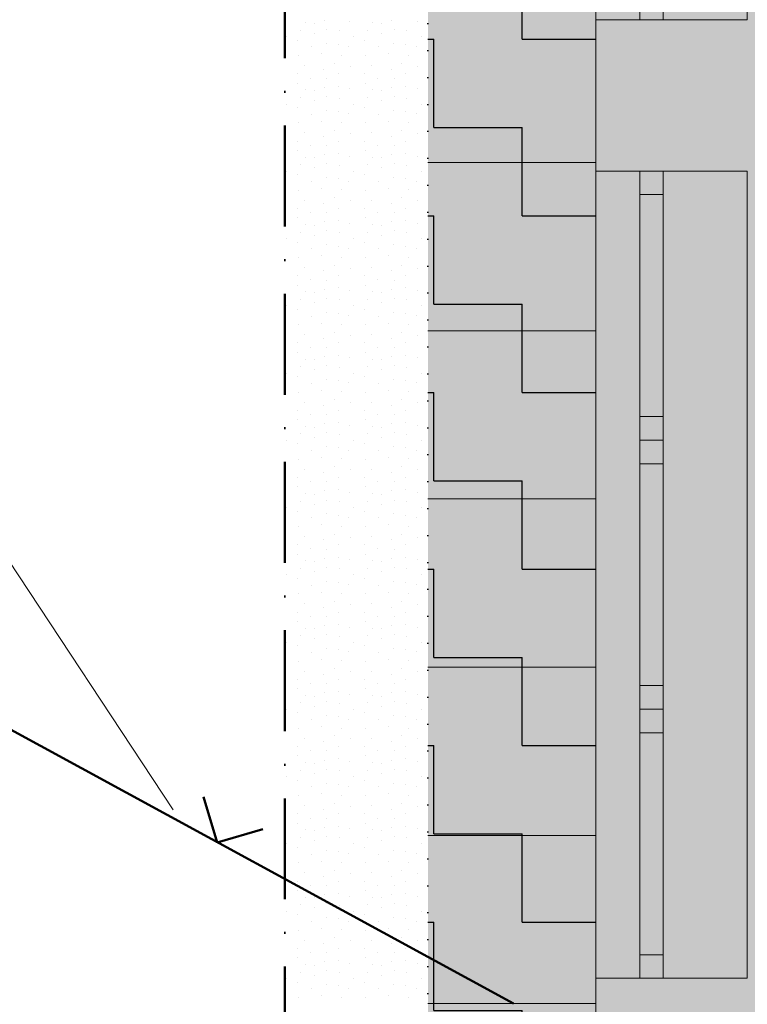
# Model space of a CAD drawing. Header units: millimetres. Extents: x -211955 to 157391, y -241491 to 94238.
# Tile 28 of 138: x -19607 to -17443, y -57206 to -54279. Entities that reach past the tile are written whole.
import ezdxf

# ---------------------------------------------------------------- set-up
doc = ezdxf.new("R2010")
doc.units = ezdxf.units.MM
doc.header["$PDMODE"] = 65
doc.linetypes.add('Cerchovana_1', pattern=[500, 300, -100, 0, -100])
doc.linetypes.add('Teckovana 0.5x_2', pattern=[80, 0, -80])
for name, color, linetype, lineweight in [('XR$1$PODKLAD_1', 7, 'Continuous', 25), ('XR$2$PŮDORYS 1.NP - STÁVAJÍCÍ_1', 7, 'Continuous', 25), ('XR$3$SITUACE - BOURÁNÍ_1', 7, 'Continuous', 25), ('XR$4$SITUACE - BOURÁNÍ - KOTY_1', 7, 'Continuous', 25)]:
    doc.layers.add(name, color=color, linetype=linetype, lineweight=lineweight)
doc.styles.add('ARIALNARROW', font='ARIALN.TTF')
doc.dimstyles.new('DIMSTYLE_4', dxfattribs={"dimtxt": 250, "dimasz": 300, "dimexe": 0, "dimexo": 0, "dimgap": 125, "dimtad": 2, "dimlfac": 0.001, "dimrnd": 0.05, "dimzin": 4, "dimdsep": 46, "dimtxsty": 'ARIALNARROW', "dimblk1": 'ALL_ML_STRICH', "dimblk2": 'ALL_ML_STRICH', "dimsah": 1, "dimcen": 0, "dimclrd": 6, "dimclre": 6, "dimclrt": 6, "dimadec": 0, "dimazin": 0, "dimtfac": 1, "dimtdec": 0, "dimtix": 1, "dimtmove": 2, "dimatfit": 3, "dimfxl": 0, "dimtzin": 0, "dimlwd": 0, "dimlwe": 18, "dimarcsym": 0})

# ---------------------------------------------------------------- blocks, each defined once
blk = doc.blocks.new('VZOR_0')
at = {"layer": 'XR$3$SITUACE - BOURÁNÍ_1', "color": 204, "linetype": 'Continuous', "lineweight": 13}
for p, q in [((-18756.6, -54287.8), (-18756.6, -54287.8)), ((-18730.2, -54290), (-18730.2, -54290)), ((-18700, -54280), (-18700, -54280)), ((-18624.6, -54284.6), (-18624.6, -54284.6)), ((-18556.6, -54287.8), (-18556.6, -54287.8)), ((-18530.2, -54290), (-18530.2, -54290)), ((-18500, -54280), (-18500, -54280)), ((-18424.6, -54284.6), (-18424.6, -54284.6)), ((-18813, -54329.6), (-18813, -54329.6)), ((-18771.2, -54310.4), (-18771.2, -54310.4)), ((-18731.2, -54319.8), (-18731.2, -54319.8)), ((-18693, -54307), (-18693, -54307)), ((-18657.2, -54311.8), (-18657.2, -54311.8)), ((-18613, -54329.6), (-18613, -54329.6)), ((-18571.2, -54310.4), (-18571.2, -54310.4)), ((-18531.2, -54319.8), (-18531.2, -54319.8)), ((-18493, -54307), (-18493, -54307)), ((-18457.2, -54311.8), (-18457.2, -54311.8)), ((-18413, -54329.6), (-18413, -54329.6)), ((-18780, -54340), (-18780, -54340)), ((-18740, -54360), (-18740, -54360)), ((-18694.6, -54348.4), (-18694.6, -54348.4)), ((-18660.2, -54351.8), (-18660.2, -54351.8)), ((-18628, -54358.6), (-18628, -54358.6)), ((-18580, -54340), (-18580, -54340)), ((-18540, -54360), (-18540, -54360)), ((-18494.6, -54348.4), (-18494.6, -54348.4)), ((-18460.2, -54351.8), (-18460.2, -54351.8)), ((-18428, -54358.6), (-18428, -54358.6)), ((-18778.2, -54386), (-18778.2, -54386)), ((-18709.8, -54380.8), (-18709.8, -54380.8)), ((-18651.2, -54384.8), (-18651.2, -54384.8)), ((-18578.2, -54386), (-18578.2, -54386)), ((-18509.8, -54380.8), (-18509.8, -54380.8)), ((-18451.2, -54384.8), (-18451.2, -54384.8)), ((-18760.4, -54415.6), (-18760.4, -54415.6)), ((-18672, -54408.4), (-18672, -54408.4)), ((-18623.8, -54417.2), (-18623.8, -54417.2)), ((-18560.4, -54415.6), (-18560.4, -54415.6)), ((-18472, -54408.4), (-18472, -54408.4)), ((-18423.8, -54417.2), (-18423.8, -54417.2)), ((-18780, -54440), (-18780, -54440)), ((-18702.6, -54425.8), (-18702.6, -54425.8)), ((-18660, -54440), (-18660, -54440)), ((-18580, -54440), (-18580, -54440)), ((-18502.6, -54425.8), (-18502.6, -54425.8)), ((-18460, -54440), (-18460, -54440)), ((-18779.4, -54468), (-18779.4, -54468)), ((-18743.2, -54452.4), (-18743.2, -54452.4)), ((-18693.2, -54453), (-18693.2, -54453)), ((-18658.2, -54476.4), (-18658.2, -54476.4)), ((-18579.4, -54468), (-18579.4, -54468)), ((-18543.2, -54452.4), (-18543.2, -54452.4)), ((-18493.2, -54453), (-18493.2, -54453)), ((-18458.2, -54476.4), (-18458.2, -54476.4)), ((-18756.6, -54487.8), (-18756.6, -54487.8)), ((-18730.2, -54490), (-18730.2, -54490)), ((-18700, -54480), (-18700, -54480)), ((-18693, -54507), (-18693, -54507)), ((-18624.6, -54484.6), (-18624.6, -54484.6)), ((-18556.6, -54487.8), (-18556.6, -54487.8)), ((-18530.2, -54490), (-18530.2, -54490)), ((-18500, -54480), (-18500, -54480)), ((-18493, -54507), (-18493, -54507)), ((-18424.6, -54484.6), (-18424.6, -54484.6)), ((-18813, -54529.6), (-18813, -54529.6)), ((-18771.2, -54510.4), (-18771.2, -54510.4)), ((-18731.2, -54519.8), (-18731.2, -54519.8)), ((-18657.2, -54511.8), (-18657.2, -54511.8)), ((-18613, -54529.6), (-18613, -54529.6)), ((-18571.2, -54510.4), (-18571.2, -54510.4)), ((-18531.2, -54519.8), (-18531.2, -54519.8)), ((-18457.2, -54511.8), (-18457.2, -54511.8)), ((-18413, -54529.6), (-18413, -54529.6)), ((-18780, -54540), (-18780, -54540)), ((-18740, -54560), (-18740, -54560)), ((-18694.6, -54548.4), (-18694.6, -54548.4)), ((-18660.2, -54551.8), (-18660.2, -54551.8)), ((-18628, -54558.6), (-18628, -54558.6)), ((-18580, -54540), (-18580, -54540)), ((-18540, -54560), (-18540, -54560)), ((-18494.6, -54548.4), (-18494.6, -54548.4)), ((-18460.2, -54551.8), (-18460.2, -54551.8)), ((-18428, -54558.6), (-18428, -54558.6)), ((-18778.2, -54586), (-18778.2, -54586)), ((-18709.8, -54580.8), (-18709.8, -54580.8)), ((-18651.2, -54584.8), (-18651.2, -54584.8)), ((-18578.2, -54586), (-18578.2, -54586)), ((-18509.8, -54580.8), (-18509.8, -54580.8)), ((-18451.2, -54584.8), (-18451.2, -54584.8)), ((-18760.4, -54615.6), (-18760.4, -54615.6)), ((-18672, -54608.4), (-18672, -54608.4)), ((-18623.8, -54617.2), (-18623.8, -54617.2)), ((-18560.4, -54615.6), (-18560.4, -54615.6)), ((-18472, -54608.4), (-18472, -54608.4)), ((-18423.8, -54617.2), (-18423.8, -54617.2)), ((-18780, -54640), (-18780, -54640)), ((-18743.2, -54652.4), (-18743.2, -54652.4)), ((-18702.6, -54625.8), (-18702.6, -54625.8)), ((-18693.2, -54653), (-18693.2, -54653)), ((-18660, -54640), (-18660, -54640)), ((-18580, -54640), (-18580, -54640)), ((-18543.2, -54652.4), (-18543.2, -54652.4)), ((-18502.6, -54625.8), (-18502.6, -54625.8)), ((-18493.2, -54653), (-18493.2, -54653)), ((-18460, -54640), (-18460, -54640)), ((-18779.4, -54668), (-18779.4, -54668)), ((-18700, -54680), (-18700, -54680)), ((-18658.2, -54676.4), (-18658.2, -54676.4)), ((-18579.4, -54668), (-18579.4, -54668)), ((-18500, -54680), (-18500, -54680)), ((-18458.2, -54676.4), (-18458.2, -54676.4)), ((-18771.2, -54710.4), (-18771.2, -54710.4)), ((-18756.6, -54687.8), (-18756.6, -54687.8)), ((-18730.2, -54690), (-18730.2, -54690)), ((-18693, -54707), (-18693, -54707)), ((-18657.2, -54711.8), (-18657.2, -54711.8)), ((-18624.6, -54684.6), (-18624.6, -54684.6)), ((-18571.2, -54710.4), (-18571.2, -54710.4)), ((-18556.6, -54687.8), (-18556.6, -54687.8)), ((-18530.2, -54690), (-18530.2, -54690)), ((-18493, -54707), (-18493, -54707)), ((-18457.2, -54711.8), (-18457.2, -54711.8)), ((-18424.6, -54684.6), (-18424.6, -54684.6)), ((-18813, -54729.6), (-18813, -54729.6)), ((-18780, -54740), (-18780, -54740)), ((-18731.2, -54719.8), (-18731.2, -54719.8)), ((-18613, -54729.6), (-18613, -54729.6)), ((-18580, -54740), (-18580, -54740)), ((-18531.2, -54719.8), (-18531.2, -54719.8)), ((-18413, -54729.6), (-18413, -54729.6)), ((-18740, -54760), (-18740, -54760)), ((-18694.6, -54748.4), (-18694.6, -54748.4)), ((-18660.2, -54751.8), (-18660.2, -54751.8)), ((-18628, -54758.6), (-18628, -54758.6)), ((-18540, -54760), (-18540, -54760)), ((-18494.6, -54748.4), (-18494.6, -54748.4)), ((-18460.2, -54751.8), (-18460.2, -54751.8)), ((-18428, -54758.6), (-18428, -54758.6)), ((-18778.2, -54786), (-18778.2, -54786)), ((-18709.8, -54780.8), (-18709.8, -54780.8)), ((-18651.2, -54784.8), (-18651.2, -54784.8)), ((-18578.2, -54786), (-18578.2, -54786)), ((-18509.8, -54780.8), (-18509.8, -54780.8)), ((-18451.2, -54784.8), (-18451.2, -54784.8)), ((-18760.4, -54815.6), (-18760.4, -54815.6)), ((-18702.6, -54825.8), (-18702.6, -54825.8)), ((-18672, -54808.4), (-18672, -54808.4)), ((-18623.8, -54817.2), (-18623.8, -54817.2)), ((-18560.4, -54815.6), (-18560.4, -54815.6)), ((-18502.6, -54825.8), (-18502.6, -54825.8)), ((-18472, -54808.4), (-18472, -54808.4)), ((-18423.8, -54817.2), (-18423.8, -54817.2)), ((-18780, -54840), (-18780, -54840)), ((-18743.2, -54852.4), (-18743.2, -54852.4)), ((-18693.2, -54853), (-18693.2, -54853)), ((-18660, -54840), (-18660, -54840)), ((-18580, -54840), (-18580, -54840)), ((-18543.2, -54852.4), (-18543.2, -54852.4)), ((-18493.2, -54853), (-18493.2, -54853)), ((-18460, -54840), (-18460, -54840)), ((-18779.4, -54868), (-18779.4, -54868)), ((-18756.6, -54887.8), (-18756.6, -54887.8)), ((-18700, -54880), (-18700, -54880)), ((-18658.2, -54876.4), (-18658.2, -54876.4)), ((-18624.6, -54884.6), (-18624.6, -54884.6)), ((-18579.4, -54868), (-18579.4, -54868)), ((-18556.6, -54887.8), (-18556.6, -54887.8)), ((-18500, -54880), (-18500, -54880)), ((-18458.2, -54876.4), (-18458.2, -54876.4)), ((-18424.6, -54884.6), (-18424.6, -54884.6)), ((-18771.2, -54910.4), (-18771.2, -54910.4)), ((-18730.2, -54890), (-18730.2, -54890)), ((-18693, -54907), (-18693, -54907)), ((-18657.2, -54911.8), (-18657.2, -54911.8)), ((-18571.2, -54910.4), (-18571.2, -54910.4)), ((-18530.2, -54890), (-18530.2, -54890)), ((-18493, -54907), (-18493, -54907)), ((-18457.2, -54911.8), (-18457.2, -54911.8)), ((-18813, -54929.6), (-18813, -54929.6)), ((-18780, -54940), (-18780, -54940)), ((-18731.2, -54919.8), (-18731.2, -54919.8)), ((-18613, -54929.6), (-18613, -54929.6)), ((-18580, -54940), (-18580, -54940)), ((-18531.2, -54919.8), (-18531.2, -54919.8)), ((-18413, -54929.6), (-18413, -54929.6)), ((-18740, -54960), (-18740, -54960)), ((-18694.6, -54948.4), (-18694.6, -54948.4)), ((-18660.2, -54951.8), (-18660.2, -54951.8)), ((-18628, -54958.6), (-18628, -54958.6)), ((-18540, -54960), (-18540, -54960)), ((-18494.6, -54948.4), (-18494.6, -54948.4)), ((-18460.2, -54951.8), (-18460.2, -54951.8)), ((-18428, -54958.6), (-18428, -54958.6)), ((-18778.2, -54986), (-18778.2, -54986)), ((-18709.8, -54980.8), (-18709.8, -54980.8)), ((-18651.2, -54984.8), (-18651.2, -54984.8)), ((-18578.2, -54986), (-18578.2, -54986)), ((-18509.8, -54980.8), (-18509.8, -54980.8)), ((-18451.2, -54984.8), (-18451.2, -54984.8)), ((-18760.4, -55015.6), (-18760.4, -55015.6)), ((-18702.6, -55025.8), (-18702.6, -55025.8)), ((-18672, -55008.4), (-18672, -55008.4)), ((-18623.8, -55017.2), (-18623.8, -55017.2)), ((-18560.4, -55015.6), (-18560.4, -55015.6)), ((-18502.6, -55025.8), (-18502.6, -55025.8)), ((-18472, -55008.4), (-18472, -55008.4)), ((-18423.8, -55017.2), (-18423.8, -55017.2)), ((-18780, -55040), (-18780, -55040)), ((-18743.2, -55052.4), (-18743.2, -55052.4)), ((-18693.2, -55053), (-18693.2, -55053)), ((-18660, -55040), (-18660, -55040)), ((-18580, -55040), (-18580, -55040)), ((-18543.2, -55052.4), (-18543.2, -55052.4)), ((-18493.2, -55053), (-18493.2, -55053)), ((-18460, -55040), (-18460, -55040)), ((-18779.4, -55068), (-18779.4, -55068)), ((-18756.6, -55087.8), (-18756.6, -55087.8)), ((-18730.2, -55090), (-18730.2, -55090)), ((-18700, -55080), (-18700, -55080)), ((-18658.2, -55076.4), (-18658.2, -55076.4)), ((-18624.6, -55084.6), (-18624.6, -55084.6)), ((-18579.4, -55068), (-18579.4, -55068)), ((-18556.6, -55087.8), (-18556.6, -55087.8)), ((-18530.2, -55090), (-18530.2, -55090)), ((-18500, -55080), (-18500, -55080)), ((-18458.2, -55076.4), (-18458.2, -55076.4)), ((-18424.6, -55084.6), (-18424.6, -55084.6)), ((-18771.2, -55110.4), (-18771.2, -55110.4)), ((-18731.2, -55119.8), (-18731.2, -55119.8)), ((-18693, -55107), (-18693, -55107)), ((-18657.2, -55111.8), (-18657.2, -55111.8)), ((-18571.2, -55110.4), (-18571.2, -55110.4)), ((-18531.2, -55119.8), (-18531.2, -55119.8)), ((-18493, -55107), (-18493, -55107)), ((-18457.2, -55111.8), (-18457.2, -55111.8)), ((-18813, -55129.6), (-18813, -55129.6)), ((-18780, -55140), (-18780, -55140)), ((-18694.6, -55148.4), (-18694.6, -55148.4)), ((-18660.2, -55151.8), (-18660.2, -55151.8)), ((-18613, -55129.6), (-18613, -55129.6)), ((-18580, -55140), (-18580, -55140)), ((-18494.6, -55148.4), (-18494.6, -55148.4)), ((-18460.2, -55151.8), (-18460.2, -55151.8)), ((-18413, -55129.6), (-18413, -55129.6)), ((-18740, -55160), (-18740, -55160)), ((-18709.8, -55180.8), (-18709.8, -55180.8)), ((-18628, -55158.6), (-18628, -55158.6)), ((-18540, -55160), (-18540, -55160)), ((-18509.8, -55180.8), (-18509.8, -55180.8)), ((-18428, -55158.6), (-18428, -55158.6)), ((-18778.2, -55186), (-18778.2, -55186)), ((-18672, -55208.4), (-18672, -55208.4)), ((-18651.2, -55184.8), (-18651.2, -55184.8)), ((-18578.2, -55186), (-18578.2, -55186)), ((-18472, -55208.4), (-18472, -55208.4)), ((-18451.2, -55184.8), (-18451.2, -55184.8)), ((-18760.4, -55215.6), (-18760.4, -55215.6)), ((-18702.6, -55225.8), (-18702.6, -55225.8)), ((-18623.8, -55217.2), (-18623.8, -55217.2)), ((-18560.4, -55215.6), (-18560.4, -55215.6)), ((-18502.6, -55225.8), (-18502.6, -55225.8)), ((-18423.8, -55217.2), (-18423.8, -55217.2)), ((-18780, -55240), (-18780, -55240)), ((-18779.4, -55268), (-18779.4, -55268)), ((-18743.2, -55252.4), (-18743.2, -55252.4)), ((-18693.2, -55253), (-18693.2, -55253)), ((-18660, -55240), (-18660, -55240)), ((-18580, -55240), (-18580, -55240)), ((-18579.4, -55268), (-18579.4, -55268)), ((-18543.2, -55252.4), (-18543.2, -55252.4)), ((-18493.2, -55253), (-18493.2, -55253)), ((-18460, -55240), (-18460, -55240)), ((-18756.6, -55287.8), (-18756.6, -55287.8)), ((-18730.2, -55290), (-18730.2, -55290)), ((-18700, -55280), (-18700, -55280)), ((-18658.2, -55276.4), (-18658.2, -55276.4)), ((-18624.6, -55284.6), (-18624.6, -55284.6)), ((-18556.6, -55287.8), (-18556.6, -55287.8)), ((-18530.2, -55290), (-18530.2, -55290)), ((-18500, -55280), (-18500, -55280)), ((-18458.2, -55276.4), (-18458.2, -55276.4)), ((-18424.6, -55284.6), (-18424.6, -55284.6)), ((-18771.2, -55310.4), (-18771.2, -55310.4)), ((-18731.2, -55319.8), (-18731.2, -55319.8)), ((-18693, -55307), (-18693, -55307)), ((-18657.2, -55311.8), (-18657.2, -55311.8)), ((-18571.2, -55310.4), (-18571.2, -55310.4)), ((-18531.2, -55319.8), (-18531.2, -55319.8)), ((-18493, -55307), (-18493, -55307)), ((-18457.2, -55311.8), (-18457.2, -55311.8)), ((-18813, -55329.6), (-18813, -55329.6)), ((-18780, -55340), (-18780, -55340)), ((-18694.6, -55348.4), (-18694.6, -55348.4)), ((-18660.2, -55351.8), (-18660.2, -55351.8)), ((-18613, -55329.6), (-18613, -55329.6)), ((-18580, -55340), (-18580, -55340)), ((-18494.6, -55348.4), (-18494.6, -55348.4)), ((-18460.2, -55351.8), (-18460.2, -55351.8)), ((-18413, -55329.6), (-18413, -55329.6)), ((-18778.2, -55386), (-18778.2, -55386)), ((-18740, -55360), (-18740, -55360)), ((-18709.8, -55380.8), (-18709.8, -55380.8)), ((-18651.2, -55384.8), (-18651.2, -55384.8)), ((-18628, -55358.6), (-18628, -55358.6)), ((-18578.2, -55386), (-18578.2, -55386)), ((-18540, -55360), (-18540, -55360)), ((-18509.8, -55380.8), (-18509.8, -55380.8)), ((-18451.2, -55384.8), (-18451.2, -55384.8)), ((-18428, -55358.6), (-18428, -55358.6)), ((-18672, -55408.4), (-18672, -55408.4)), ((-18472, -55408.4), (-18472, -55408.4)), ((-18780, -55440), (-18780, -55440)), ((-18760.4, -55415.6), (-18760.4, -55415.6)), ((-18702.6, -55425.8), (-18702.6, -55425.8)), ((-18660, -55440), (-18660, -55440)), ((-18623.8, -55417.2), (-18623.8, -55417.2)), ((-18580, -55440), (-18580, -55440)), ((-18560.4, -55415.6), (-18560.4, -55415.6)), ((-18502.6, -55425.8), (-18502.6, -55425.8)), ((-18460, -55440), (-18460, -55440)), ((-18423.8, -55417.2), (-18423.8, -55417.2)), ((-18779.4, -55468), (-18779.4, -55468)), ((-18743.2, -55452.4), (-18743.2, -55452.4)), ((-18693.2, -55453), (-18693.2, -55453)), ((-18579.4, -55468), (-18579.4, -55468)), ((-18543.2, -55452.4), (-18543.2, -55452.4)), ((-18493.2, -55453), (-18493.2, -55453)), ((-18756.6, -55487.8), (-18756.6, -55487.8)), ((-18730.2, -55490), (-18730.2, -55490)), ((-18700, -55480), (-18700, -55480)), ((-18658.2, -55476.4), (-18658.2, -55476.4)), ((-18624.6, -55484.6), (-18624.6, -55484.6)), ((-18556.6, -55487.8), (-18556.6, -55487.8)), ((-18530.2, -55490), (-18530.2, -55490)), ((-18500, -55480), (-18500, -55480)), ((-18458.2, -55476.4), (-18458.2, -55476.4)), ((-18424.6, -55484.6), (-18424.6, -55484.6)), ((-18813, -55529.6), (-18813, -55529.6)), ((-18771.2, -55510.4), (-18771.2, -55510.4)), ((-18731.2, -55519.8), (-18731.2, -55519.8)), ((-18693, -55507), (-18693, -55507)), ((-18657.2, -55511.8), (-18657.2, -55511.8)), ((-18613, -55529.6), (-18613, -55529.6)), ((-18571.2, -55510.4), (-18571.2, -55510.4)), ((-18531.2, -55519.8), (-18531.2, -55519.8)), ((-18493, -55507), (-18493, -55507)), ((-18457.2, -55511.8), (-18457.2, -55511.8)), ((-18413, -55529.6), (-18413, -55529.6)), ((-18780, -55540), (-18780, -55540)), ((-18740, -55560), (-18740, -55560)), ((-18694.6, -55548.4), (-18694.6, -55548.4)), ((-18660.2, -55551.8), (-18660.2, -55551.8)), ((-18628, -55558.6), (-18628, -55558.6)), ((-18580, -55540), (-18580, -55540)), ((-18540, -55560), (-18540, -55560)), ((-18494.6, -55548.4), (-18494.6, -55548.4)), ((-18460.2, -55551.8), (-18460.2, -55551.8)), ((-18428, -55558.6), (-18428, -55558.6)), ((-18778.2, -55586), (-18778.2, -55586)), ((-18709.8, -55580.8), (-18709.8, -55580.8)), ((-18651.2, -55584.8), (-18651.2, -55584.8)), ((-18578.2, -55586), (-18578.2, -55586)), ((-18509.8, -55580.8), (-18509.8, -55580.8)), ((-18451.2, -55584.8), (-18451.2, -55584.8)), ((-18760.4, -55615.6), (-18760.4, -55615.6)), ((-18672, -55608.4), (-18672, -55608.4)), ((-18623.8, -55617.2), (-18623.8, -55617.2)), ((-18560.4, -55615.6), (-18560.4, -55615.6)), ((-18472, -55608.4), (-18472, -55608.4)), ((-18423.8, -55617.2), (-18423.8, -55617.2)), ((-18780, -55640), (-18780, -55640)), ((-18702.6, -55625.8), (-18702.6, -55625.8)), ((-18660, -55640), (-18660, -55640)), ((-18580, -55640), (-18580, -55640)), ((-18502.6, -55625.8), (-18502.6, -55625.8)), ((-18460, -55640), (-18460, -55640)), ((-18779.4, -55668), (-18779.4, -55668)), ((-18743.2, -55652.4), (-18743.2, -55652.4)), ((-18693.2, -55653), (-18693.2, -55653)), ((-18658.2, -55676.4), (-18658.2, -55676.4)), ((-18579.4, -55668), (-18579.4, -55668)), ((-18543.2, -55652.4), (-18543.2, -55652.4)), ((-18493.2, -55653), (-18493.2, -55653)), ((-18458.2, -55676.4), (-18458.2, -55676.4)), ((-18756.6, -55687.8), (-18756.6, -55687.8)), ((-18730.2, -55690), (-18730.2, -55690)), ((-18700, -55680), (-18700, -55680)), ((-18693, -55707), (-18693, -55707)), ((-18624.6, -55684.6), (-18624.6, -55684.6)), ((-18556.6, -55687.8), (-18556.6, -55687.8)), ((-18530.2, -55690), (-18530.2, -55690)), ((-18500, -55680), (-18500, -55680)), ((-18493, -55707), (-18493, -55707)), ((-18424.6, -55684.6), (-18424.6, -55684.6)), ((-18813, -55729.6), (-18813, -55729.6)), ((-18771.2, -55710.4), (-18771.2, -55710.4)), ((-18731.2, -55719.8), (-18731.2, -55719.8)), ((-18657.2, -55711.8), (-18657.2, -55711.8)), ((-18613, -55729.6), (-18613, -55729.6)), ((-18571.2, -55710.4), (-18571.2, -55710.4)), ((-18531.2, -55719.8), (-18531.2, -55719.8)), ((-18457.2, -55711.8), (-18457.2, -55711.8)), ((-18413, -55729.6), (-18413, -55729.6)), ((-18780, -55740), (-18780, -55740)), ((-18740, -55760), (-18740, -55760)), ((-18694.6, -55748.4), (-18694.6, -55748.4)), ((-18660.2, -55751.8), (-18660.2, -55751.8)), ((-18628, -55758.6), (-18628, -55758.6)), ((-18580, -55740), (-18580, -55740)), ((-18540, -55760), (-18540, -55760)), ((-18494.6, -55748.4), (-18494.6, -55748.4)), ((-18460.2, -55751.8), (-18460.2, -55751.8)), ((-18428, -55758.6), (-18428, -55758.6)), ((-18778.2, -55786), (-18778.2, -55786)), ((-18709.8, -55780.8), (-18709.8, -55780.8)), ((-18651.2, -55784.8), (-18651.2, -55784.8)), ((-18578.2, -55786), (-18578.2, -55786)), ((-18509.8, -55780.8), (-18509.8, -55780.8)), ((-18451.2, -55784.8), (-18451.2, -55784.8)), ((-18760.4, -55815.6), (-18760.4, -55815.6)), ((-18672, -55808.4), (-18672, -55808.4)), ((-18623.8, -55817.2), (-18623.8, -55817.2)), ((-18560.4, -55815.6), (-18560.4, -55815.6)), ((-18472, -55808.4), (-18472, -55808.4)), ((-18423.8, -55817.2), (-18423.8, -55817.2)), ((-18780, -55840), (-18780, -55840)), ((-18743.2, -55852.4), (-18743.2, -55852.4)), ((-18702.6, -55825.8), (-18702.6, -55825.8)), ((-18693.2, -55853), (-18693.2, -55853)), ((-18660, -55840), (-18660, -55840)), ((-18580, -55840), (-18580, -55840)), ((-18543.2, -55852.4), (-18543.2, -55852.4)), ((-18502.6, -55825.8), (-18502.6, -55825.8)), ((-18493.2, -55853), (-18493.2, -55853)), ((-18460, -55840), (-18460, -55840)), ((-18779.4, -55868), (-18779.4, -55868)), ((-18700, -55880), (-18700, -55880)), ((-18658.2, -55876.4), (-18658.2, -55876.4)), ((-18579.4, -55868), (-18579.4, -55868)), ((-18500, -55880), (-18500, -55880)), ((-18458.2, -55876.4), (-18458.2, -55876.4)), ((-18771.2, -55910.4), (-18771.2, -55910.4)), ((-18756.6, -55887.8), (-18756.6, -55887.8)), ((-18730.2, -55890), (-18730.2, -55890)), ((-18693, -55907), (-18693, -55907)), ((-18657.2, -55911.8), (-18657.2, -55911.8)), ((-18624.6, -55884.6), (-18624.6, -55884.6)), ((-18571.2, -55910.4), (-18571.2, -55910.4)), ((-18556.6, -55887.8), (-18556.6, -55887.8)), ((-18530.2, -55890), (-18530.2, -55890)), ((-18493, -55907), (-18493, -55907)), ((-18457.2, -55911.8), (-18457.2, -55911.8)), ((-18424.6, -55884.6), (-18424.6, -55884.6)), ((-18813, -55929.6), (-18813, -55929.6)), ((-18780, -55940), (-18780, -55940)), ((-18731.2, -55919.8), (-18731.2, -55919.8)), ((-18613, -55929.6), (-18613, -55929.6)), ((-18580, -55940), (-18580, -55940)), ((-18531.2, -55919.8), (-18531.2, -55919.8)), ((-18413, -55929.6), (-18413, -55929.6)), ((-18740, -55960), (-18740, -55960)), ((-18694.6, -55948.4), (-18694.6, -55948.4)), ((-18660.2, -55951.8), (-18660.2, -55951.8)), ((-18628, -55958.6), (-18628, -55958.6)), ((-18540, -55960), (-18540, -55960)), ((-18494.6, -55948.4), (-18494.6, -55948.4)), ((-18460.2, -55951.8), (-18460.2, -55951.8)), ((-18428, -55958.6), (-18428, -55958.6)), ((-18778.2, -55986), (-18778.2, -55986)), ((-18709.8, -55980.8), (-18709.8, -55980.8)), ((-18651.2, -55984.8), (-18651.2, -55984.8)), ((-18578.2, -55986), (-18578.2, -55986)), ((-18509.8, -55980.8), (-18509.8, -55980.8)), ((-18451.2, -55984.8), (-18451.2, -55984.8)), ((-18760.4, -56015.6), (-18760.4, -56015.6)), ((-18702.6, -56025.8), (-18702.6, -56025.8)), ((-18672, -56008.4), (-18672, -56008.4)), ((-18623.8, -56017.2), (-18623.8, -56017.2)), ((-18560.4, -56015.6), (-18560.4, -56015.6)), ((-18502.6, -56025.8), (-18502.6, -56025.8)), ((-18472, -56008.4), (-18472, -56008.4)), ((-18423.8, -56017.2), (-18423.8, -56017.2)), ((-18780, -56040), (-18780, -56040)), ((-18743.2, -56052.4), (-18743.2, -56052.4)), ((-18693.2, -56053), (-18693.2, -56053)), ((-18660, -56040), (-18660, -56040)), ((-18580, -56040), (-18580, -56040)), ((-18543.2, -56052.4), (-18543.2, -56052.4)), ((-18493.2, -56053), (-18493.2, -56053)), ((-18460, -56040), (-18460, -56040)), ((-18779.4, -56068), (-18779.4, -56068)), ((-18756.6, -56087.8), (-18756.6, -56087.8)), ((-18700, -56080), (-18700, -56080)), ((-18658.2, -56076.4), (-18658.2, -56076.4)), ((-18624.6, -56084.6), (-18624.6, -56084.6)), ((-18579.4, -56068), (-18579.4, -56068)), ((-18556.6, -56087.8), (-18556.6, -56087.8)), ((-18500, -56080), (-18500, -56080)), ((-18458.2, -56076.4), (-18458.2, -56076.4)), ((-18424.6, -56084.6), (-18424.6, -56084.6)), ((-18771.2, -56110.4), (-18771.2, -56110.4)), ((-18730.2, -56090), (-18730.2, -56090)), ((-18693, -56107), (-18693, -56107)), ((-18657.2, -56111.8), (-18657.2, -56111.8)), ((-18571.2, -56110.4), (-18571.2, -56110.4)), ((-18530.2, -56090), (-18530.2, -56090)), ((-18493, -56107), (-18493, -56107)), ((-18457.2, -56111.8), (-18457.2, -56111.8)), ((-18813, -56129.6), (-18813, -56129.6)), ((-18780, -56140), (-18780, -56140)), ((-18731.2, -56119.8), (-18731.2, -56119.8)), ((-18613, -56129.6), (-18613, -56129.6)), ((-18580, -56140), (-18580, -56140)), ((-18531.2, -56119.8), (-18531.2, -56119.8)), ((-18413, -56129.6), (-18413, -56129.6)), ((-18740, -56160), (-18740, -56160)), ((-18694.6, -56148.4), (-18694.6, -56148.4)), ((-18660.2, -56151.8), (-18660.2, -56151.8)), ((-18628, -56158.6), (-18628, -56158.6)), ((-18540, -56160), (-18540, -56160)), ((-18494.6, -56148.4), (-18494.6, -56148.4)), ((-18460.2, -56151.8), (-18460.2, -56151.8)), ((-18428, -56158.6), (-18428, -56158.6)), ((-18778.2, -56186), (-18778.2, -56186)), ((-18709.8, -56180.8), (-18709.8, -56180.8)), ((-18651.2, -56184.8), (-18651.2, -56184.8)), ((-18578.2, -56186), (-18578.2, -56186)), ((-18509.8, -56180.8), (-18509.8, -56180.8)), ((-18451.2, -56184.8), (-18451.2, -56184.8)), ((-18760.4, -56215.6), (-18760.4, -56215.6)), ((-18702.6, -56225.8), (-18702.6, -56225.8)), ((-18672, -56208.4), (-18672, -56208.4)), ((-18623.8, -56217.2), (-18623.8, -56217.2)), ((-18560.4, -56215.6), (-18560.4, -56215.6)), ((-18502.6, -56225.8), (-18502.6, -56225.8)), ((-18472, -56208.4), (-18472, -56208.4)), ((-18423.8, -56217.2), (-18423.8, -56217.2)), ((-18780, -56240), (-18780, -56240)), ((-18743.2, -56252.4), (-18743.2, -56252.4)), ((-18693.2, -56253), (-18693.2, -56253)), ((-18660, -56240), (-18660, -56240)), ((-18580, -56240), (-18580, -56240)), ((-18543.2, -56252.4), (-18543.2, -56252.4)), ((-18493.2, -56253), (-18493.2, -56253)), ((-18460, -56240), (-18460, -56240)), ((-18779.4, -56268), (-18779.4, -56268)), ((-18756.6, -56287.8), (-18756.6, -56287.8)), ((-18730.2, -56290), (-18730.2, -56290)), ((-18700, -56280), (-18700, -56280)), ((-18658.2, -56276.4), (-18658.2, -56276.4)), ((-18624.6, -56284.6), (-18624.6, -56284.6)), ((-18579.4, -56268), (-18579.4, -56268)), ((-18556.6, -56287.8), (-18556.6, -56287.8)), ((-18530.2, -56290), (-18530.2, -56290)), ((-18500, -56280), (-18500, -56280)), ((-18458.2, -56276.4), (-18458.2, -56276.4)), ((-18424.6, -56284.6), (-18424.6, -56284.6)), ((-18771.2, -56310.4), (-18771.2, -56310.4)), ((-18731.2, -56319.8), (-18731.2, -56319.8)), ((-18693, -56307), (-18693, -56307)), ((-18657.2, -56311.8), (-18657.2, -56311.8)), ((-18571.2, -56310.4), (-18571.2, -56310.4)), ((-18531.2, -56319.8), (-18531.2, -56319.8)), ((-18493, -56307), (-18493, -56307)), ((-18457.2, -56311.8), (-18457.2, -56311.8)), ((-18813, -56329.6), (-18813, -56329.6)), ((-18780, -56340), (-18780, -56340)), ((-18694.6, -56348.4), (-18694.6, -56348.4)), ((-18660.2, -56351.8), (-18660.2, -56351.8)), ((-18613, -56329.6), (-18613, -56329.6)), ((-18580, -56340), (-18580, -56340)), ((-18494.6, -56348.4), (-18494.6, -56348.4)), ((-18460.2, -56351.8), (-18460.2, -56351.8)), ((-18413, -56329.6), (-18413, -56329.6)), ((-18740, -56360), (-18740, -56360)), ((-18709.8, -56380.8), (-18709.8, -56380.8)), ((-18628, -56358.6), (-18628, -56358.6)), ((-18540, -56360), (-18540, -56360)), ((-18509.8, -56380.8), (-18509.8, -56380.8)), ((-18428, -56358.6), (-18428, -56358.6)), ((-18778.2, -56386), (-18778.2, -56386)), ((-18672, -56408.4), (-18672, -56408.4)), ((-18651.2, -56384.8), (-18651.2, -56384.8)), ((-18578.2, -56386), (-18578.2, -56386)), ((-18472, -56408.4), (-18472, -56408.4)), ((-18451.2, -56384.8), (-18451.2, -56384.8)), ((-18760.4, -56415.6), (-18760.4, -56415.6)), ((-18702.6, -56425.8), (-18702.6, -56425.8)), ((-18623.8, -56417.2), (-18623.8, -56417.2)), ((-18560.4, -56415.6), (-18560.4, -56415.6)), ((-18502.6, -56425.8), (-18502.6, -56425.8)), ((-18423.8, -56417.2), (-18423.8, -56417.2)), ((-18780, -56440), (-18780, -56440)), ((-18779.4, -56468), (-18779.4, -56468)), ((-18743.2, -56452.4), (-18743.2, -56452.4)), ((-18693.2, -56453), (-18693.2, -56453)), ((-18660, -56440), (-18660, -56440)), ((-18580, -56440), (-18580, -56440)), ((-18579.4, -56468), (-18579.4, -56468)), ((-18543.2, -56452.4), (-18543.2, -56452.4)), ((-18493.2, -56453), (-18493.2, -56453)), ((-18460, -56440), (-18460, -56440)), ((-18756.6, -56487.8), (-18756.6, -56487.8)), ((-18730.2, -56490), (-18730.2, -56490)), ((-18700, -56480), (-18700, -56480)), ((-18658.2, -56476.4), (-18658.2, -56476.4)), ((-18624.6, -56484.6), (-18624.6, -56484.6)), ((-18556.6, -56487.8), (-18556.6, -56487.8)), ((-18530.2, -56490), (-18530.2, -56490)), ((-18500, -56480), (-18500, -56480)), ((-18458.2, -56476.4), (-18458.2, -56476.4)), ((-18424.6, -56484.6), (-18424.6, -56484.6)), ((-18771.2, -56510.4), (-18771.2, -56510.4)), ((-18731.2, -56519.8), (-18731.2, -56519.8)), ((-18693, -56507), (-18693, -56507)), ((-18657.2, -56511.8), (-18657.2, -56511.8)), ((-18571.2, -56510.4), (-18571.2, -56510.4)), ((-18531.2, -56519.8), (-18531.2, -56519.8)), ((-18493, -56507), (-18493, -56507)), ((-18457.2, -56511.8), (-18457.2, -56511.8)), ((-18813, -56529.6), (-18813, -56529.6)), ((-18780, -56540), (-18780, -56540)), ((-18694.6, -56548.4), (-18694.6, -56548.4)), ((-18660.2, -56551.8), (-18660.2, -56551.8)), ((-18613, -56529.6), (-18613, -56529.6)), ((-18580, -56540), (-18580, -56540)), ((-18494.6, -56548.4), (-18494.6, -56548.4)), ((-18460.2, -56551.8), (-18460.2, -56551.8)), ((-18413, -56529.6), (-18413, -56529.6)), ((-18778.2, -56586), (-18778.2, -56586)), ((-18740, -56560), (-18740, -56560)), ((-18709.8, -56580.8), (-18709.8, -56580.8)), ((-18651.2, -56584.8), (-18651.2, -56584.8)), ((-18628, -56558.6), (-18628, -56558.6)), ((-18578.2, -56586), (-18578.2, -56586)), ((-18540, -56560), (-18540, -56560)), ((-18509.8, -56580.8), (-18509.8, -56580.8)), ((-18451.2, -56584.8), (-18451.2, -56584.8)), ((-18428, -56558.6), (-18428, -56558.6)), ((-18672, -56608.4), (-18672, -56608.4)), ((-18472, -56608.4), (-18472, -56608.4)), ((-18780, -56640), (-18780, -56640)), ((-18760.4, -56615.6), (-18760.4, -56615.6)), ((-18702.6, -56625.8), (-18702.6, -56625.8)), ((-18660, -56640), (-18660, -56640)), ((-18623.8, -56617.2), (-18623.8, -56617.2)), ((-18580, -56640), (-18580, -56640)), ((-18560.4, -56615.6), (-18560.4, -56615.6)), ((-18502.6, -56625.8), (-18502.6, -56625.8)), ((-18460, -56640), (-18460, -56640)), ((-18423.8, -56617.2), (-18423.8, -56617.2)), ((-18779.4, -56668), (-18779.4, -56668)), ((-18743.2, -56652.4), (-18743.2, -56652.4)), ((-18693.2, -56653), (-18693.2, -56653)), ((-18579.4, -56668), (-18579.4, -56668)), ((-18543.2, -56652.4), (-18543.2, -56652.4)), ((-18493.2, -56653), (-18493.2, -56653)), ((-18756.6, -56687.8), (-18756.6, -56687.8)), ((-18730.2, -56690), (-18730.2, -56690)), ((-18700, -56680), (-18700, -56680)), ((-18658.2, -56676.4), (-18658.2, -56676.4)), ((-18624.6, -56684.6), (-18624.6, -56684.6)), ((-18556.6, -56687.8), (-18556.6, -56687.8)), ((-18530.2, -56690), (-18530.2, -56690)), ((-18500, -56680), (-18500, -56680)), ((-18458.2, -56676.4), (-18458.2, -56676.4)), ((-18424.6, -56684.6), (-18424.6, -56684.6)), ((-18813, -56729.6), (-18813, -56729.6)), ((-18771.2, -56710.4), (-18771.2, -56710.4)), ((-18731.2, -56719.8), (-18731.2, -56719.8)), ((-18693, -56707), (-18693, -56707)), ((-18657.2, -56711.8), (-18657.2, -56711.8)), ((-18613, -56729.6), (-18613, -56729.6)), ((-18571.2, -56710.4), (-18571.2, -56710.4)), ((-18531.2, -56719.8), (-18531.2, -56719.8)), ((-18493, -56707), (-18493, -56707)), ((-18457.2, -56711.8), (-18457.2, -56711.8)), ((-18413, -56729.6), (-18413, -56729.6)), ((-18780, -56740), (-18780, -56740)), ((-18740, -56760), (-18740, -56760)), ((-18694.6, -56748.4), (-18694.6, -56748.4)), ((-18660.2, -56751.8), (-18660.2, -56751.8)), ((-18628, -56758.6), (-18628, -56758.6)), ((-18580, -56740), (-18580, -56740)), ((-18540, -56760), (-18540, -56760)), ((-18494.6, -56748.4), (-18494.6, -56748.4)), ((-18460.2, -56751.8), (-18460.2, -56751.8)), ((-18428, -56758.6), (-18428, -56758.6)), ((-18778.2, -56786), (-18778.2, -56786)), ((-18709.8, -56780.8), (-18709.8, -56780.8)), ((-18651.2, -56784.8), (-18651.2, -56784.8)), ((-18578.2, -56786), (-18578.2, -56786)), ((-18509.8, -56780.8), (-18509.8, -56780.8)), ((-18451.2, -56784.8), (-18451.2, -56784.8)), ((-18760.4, -56815.6), (-18760.4, -56815.6)), ((-18672, -56808.4), (-18672, -56808.4)), ((-18623.8, -56817.2), (-18623.8, -56817.2)), ((-18560.4, -56815.6), (-18560.4, -56815.6)), ((-18472, -56808.4), (-18472, -56808.4)), ((-18423.8, -56817.2), (-18423.8, -56817.2)), ((-18780, -56840), (-18780, -56840)), ((-18702.6, -56825.8), (-18702.6, -56825.8)), ((-18660, -56840), (-18660, -56840)), ((-18580, -56840), (-18580, -56840)), ((-18502.6, -56825.8), (-18502.6, -56825.8)), ((-18460, -56840), (-18460, -56840)), ((-18779.4, -56868), (-18779.4, -56868)), ((-18743.2, -56852.4), (-18743.2, -56852.4)), ((-18693.2, -56853), (-18693.2, -56853)), ((-18658.2, -56876.4), (-18658.2, -56876.4)), ((-18579.4, -56868), (-18579.4, -56868)), ((-18543.2, -56852.4), (-18543.2, -56852.4)), ((-18493.2, -56853), (-18493.2, -56853)), ((-18458.2, -56876.4), (-18458.2, -56876.4)), ((-18756.6, -56887.8), (-18756.6, -56887.8)), ((-18730.2, -56890), (-18730.2, -56890)), ((-18700, -56880), (-18700, -56880)), ((-18693, -56907), (-18693, -56907)), ((-18624.6, -56884.6), (-18624.6, -56884.6)), ((-18556.6, -56887.8), (-18556.6, -56887.8)), ((-18530.2, -56890), (-18530.2, -56890)), ((-18500, -56880), (-18500, -56880)), ((-18493, -56907), (-18493, -56907)), ((-18424.6, -56884.6), (-18424.6, -56884.6)), ((-18813, -56929.6), (-18813, -56929.6)), ((-18771.2, -56910.4), (-18771.2, -56910.4)), ((-18731.2, -56919.8), (-18731.2, -56919.8)), ((-18657.2, -56911.8), (-18657.2, -56911.8)), ((-18613, -56929.6), (-18613, -56929.6)), ((-18571.2, -56910.4), (-18571.2, -56910.4)), ((-18531.2, -56919.8), (-18531.2, -56919.8)), ((-18457.2, -56911.8), (-18457.2, -56911.8)), ((-18413, -56929.6), (-18413, -56929.6)), ((-18780, -56940), (-18780, -56940)), ((-18740, -56960), (-18740, -56960)), ((-18694.6, -56948.4), (-18694.6, -56948.4)), ((-18660.2, -56951.8), (-18660.2, -56951.8)), ((-18628, -56958.6), (-18628, -56958.6)), ((-18580, -56940), (-18580, -56940)), ((-18540, -56960), (-18540, -56960)), ((-18494.6, -56948.4), (-18494.6, -56948.4)), ((-18460.2, -56951.8), (-18460.2, -56951.8)), ((-18428, -56958.6), (-18428, -56958.6)), ((-18778.2, -56986), (-18778.2, -56986)), ((-18709.8, -56980.8), (-18709.8, -56980.8)), ((-18651.2, -56984.8), (-18651.2, -56984.8)), ((-18578.2, -56986), (-18578.2, -56986)), ((-18509.8, -56980.8), (-18509.8, -56980.8)), ((-18451.2, -56984.8), (-18451.2, -56984.8)), ((-18760.4, -57015.6), (-18760.4, -57015.6)), ((-18672, -57008.4), (-18672, -57008.4)), ((-18623.8, -57017.2), (-18623.8, -57017.2)), ((-18560.4, -57015.6), (-18560.4, -57015.6)), ((-18472, -57008.4), (-18472, -57008.4)), ((-18423.8, -57017.2), (-18423.8, -57017.2)), ((-18780, -57040), (-18780, -57040)), ((-18743.2, -57052.4), (-18743.2, -57052.4)), ((-18702.6, -57025.8), (-18702.6, -57025.8)), ((-18693.2, -57053), (-18693.2, -57053)), ((-18660, -57040), (-18660, -57040)), ((-18580, -57040), (-18580, -57040)), ((-18543.2, -57052.4), (-18543.2, -57052.4)), ((-18502.6, -57025.8), (-18502.6, -57025.8)), ((-18493.2, -57053), (-18493.2, -57053)), ((-18460, -57040), (-18460, -57040)), ((-18779.4, -57068), (-18779.4, -57068)), ((-18700, -57080), (-18700, -57080)), ((-18658.2, -57076.4), (-18658.2, -57076.4)), ((-18579.4, -57068), (-18579.4, -57068)), ((-18500, -57080), (-18500, -57080)), ((-18458.2, -57076.4), (-18458.2, -57076.4)), ((-18771.2, -57110.4), (-18771.2, -57110.4)), ((-18756.6, -57087.8), (-18756.6, -57087.8)), ((-18730.2, -57090), (-18730.2, -57090)), ((-18693, -57107), (-18693, -57107)), ((-18657.2, -57111.8), (-18657.2, -57111.8)), ((-18624.6, -57084.6), (-18624.6, -57084.6)), ((-18571.2, -57110.4), (-18571.2, -57110.4)), ((-18556.6, -57087.8), (-18556.6, -57087.8)), ((-18530.2, -57090), (-18530.2, -57090)), ((-18493, -57107), (-18493, -57107)), ((-18457.2, -57111.8), (-18457.2, -57111.8)), ((-18424.6, -57084.6), (-18424.6, -57084.6)), ((-18813, -57129.6), (-18813, -57129.6)), ((-18780, -57140), (-18780, -57140)), ((-18731.2, -57119.8), (-18731.2, -57119.8)), ((-18613, -57129.6), (-18613, -57129.6)), ((-18580, -57140), (-18580, -57140)), ((-18531.2, -57119.8), (-18531.2, -57119.8)), ((-18413, -57129.6), (-18413, -57129.6)), ((-18740, -57160), (-18740, -57160)), ((-18694.6, -57148.4), (-18694.6, -57148.4)), ((-18660.2, -57151.8), (-18660.2, -57151.8)), ((-18628, -57158.6), (-18628, -57158.6)), ((-18540, -57160), (-18540, -57160)), ((-18494.6, -57148.4), (-18494.6, -57148.4)), ((-18460.2, -57151.8), (-18460.2, -57151.8)), ((-18428, -57158.6), (-18428, -57158.6)), ((-18778.2, -57186), (-18778.2, -57186)), ((-18709.8, -57180.8), (-18709.8, -57180.8)), ((-18651.2, -57184.8), (-18651.2, -57184.8)), ((-18578.2, -57186), (-18578.2, -57186)), ((-18509.8, -57180.8), (-18509.8, -57180.8)), ((-18451.2, -57184.8), (-18451.2, -57184.8))]:
    blk.add_line(p, q, dxfattribs=at)
blk = doc.blocks.new('ALL_ML_STRICH')
at = {"color": 0, "linetype": 'ByBlock', "lineweight": -2}
for p, q in [((0, -0.5), (0, 0.5)), ((-0.3, -0.3), (0.3, 0.3)), ((-1, 0), (0.5, 0))]:
    blk.add_line(p, q, dxfattribs=at)
blk = doc.blocks.new('*D16')
at = {"layer": 'DEFPOINTS', "color": 6, "linetype": 'Continuous', "lineweight": 18}
for p in [(-18393, -45078.9), (-19984.5, -58203.9), (-18393, -58203.9)]:
    blk.add_point(p, dxfattribs=at)
at = {"layer": 'XR$4$SITUACE - BOURÁNÍ - KOTY_1', "color": 6, "linetype": 'Continuous', "lineweight": -2}
for p, q in [((-19395.9, -45078.9), (-19984.5, -45078.9)), ((-19984.5, -58203.9), (-19984.5, -45078.9)), ((-19371.8, -58203.9), (-19984.5, -58203.9))]:
    blk.add_line(p, q, dxfattribs=at)
at = {"layer": 'XR$4$SITUACE - BOURÁNÍ - KOTY_1', "color": 6, "linetype": 'Continuous', "lineweight": 18, "xscale": 300, "yscale": 300, "zscale": 300}
for p, rotation in [((-19984.5, -45078.9), 90), ((-19984.5, -58203.9), 270)]:
    blk.add_blockref('ALL_ML_STRICH', p, dxfattribs=dict(at, rotation=rotation))
at = {"layer": 'XR$4$SITUACE - BOURÁNÍ - KOTY_1', "color": 6, "linetype": 'Continuous', "lineweight": 18, "insert": (-20209.5, -51606.4), "char_height": 250, "width": 1014.286, "attachment_point": 5, "rotation": 90, "style": 'ARIALNARROW'}
blk.add_mtext('\\W0.81;\\A1;{13.15}', dxfattribs=at)

msp = doc.modelspace()

# ---------------------------------------------------------------- hatches: boundary and pattern name
at = {"layer": 'XR$2$PŮDORYS 1.NP - STÁVAJÍCÍ_1', "linetype": 'Continuous', "lineweight": 25}
msp.add_hatch(color=9, dxfattribs=at).paths.add_polyline_path([(-17892.983, -57703.892), (-1182.983, -57703.892), (-1182.983, -59773.892), (6922.017, -59773.892), (6922.017, -57703.892), (23652.017, -57703.892), (23652.017, -45578.892), (17222.017, -45578.892), (17222.017, -47263.892), (-11462.983, -47263.892), (-11462.983, -45578.892), (-17892.983, -45578.892)])
at = {"layer": 'XR$3$SITUACE - BOURÁNÍ_1', "linetype": 'Continuous', "lineweight": 25}
msp.add_hatch(color=254, dxfattribs=at).paths.add_polyline_path([(-11382.983, -58203.892), (-11382.983, -57703.892), (-17892.983, -57703.892), (-17892.983, -45578.892), (-11462.983, -45578.892), (-11462.983, -47263.892), (371.998, -47267.804), (372.646, -46767.998), (-10962.983, -46763.892), (-10962.983, -45078.892), (-18392.983, -45078.892), (-18392.983, -58203.892)], flags=0)
h = msp.add_hatch(dxfattribs=at)
h.set_pattern_fill('VZOR', scale=262.5, style=0, pattern_type=2)
h.set_pattern_definition([(0, (525, 525), (262.5, 262.5), [262.5, -262.5]), (90, (525, 525), (-262.5, 262.5), [262.5, -262.5])])
h.paths.add_polyline_path([(-11382.983, -58203.892), (-11382.983, -57703.892), (-17892.983, -57703.892), (-17892.983, -45578.892), (-11462.983, -45578.892), (-11462.983, -47263.892), (371.998, -47267.804), (372.646, -46767.998), (-10962.983, -46763.892), (-10962.983, -45078.892), (-18392.983, -45078.892), (-18392.983, -58203.892)], flags=0)

# ---------------------------------------------------------------- linework, layer by layer
at = {"layer": 'XR$1$PODKLAD_1', "color": 7, "linetype": 'Continuous', "lineweight": 50}
for p, q in [((-18137.921, -57204.141), (-20935.779, -55681.745)), ((-19019.825, -56725.451), (-19059.868, -56589.817)), ((-18884.191, -56685.408), (-19019.825, -56725.451))]:
    msp.add_line(p, q, dxfattribs=at)
at = {"layer": 'XR$2$PŮDORYS 1.NP - STÁVAJÍCÍ_1', "color": 7, "linetype": 'Teckovana 0.5x_2', "lineweight": 25}
msp.add_line((-18392.983, -45078.892), (-18392.983, -58203.892), dxfattribs=at)
at = {"layer": 'XR$2$PŮDORYS 1.NP - STÁVAJÍCÍ_1', "color": 251, "linetype": 'Continuous', "lineweight": 13}
for p, q in [((-17892.983, -51878.892), (-17892.983, -54278.892)), ((-17762.983, -51878.892), (-17762.983, -54278.892)), ((-17692.983, -51878.892), (-17692.983, -54278.892)), ((-17442.983, -51878.892), (-17442.983, -54278.892)), ((-17892.983, -54278.892), (-17892.983, -54728.892)), ((-17442.983, -54278.892), (-17892.983, -54278.892)), ((-17442.983, -54728.892), (-17892.983, -54728.892)), ((-17892.983, -54728.892), (-17892.983, -57128.892)), ((-17762.983, -54728.892), (-17762.983, -57128.892)), ((-17692.983, -54728.892), (-17692.983, -57128.892)), ((-17442.983, -54728.892), (-17442.983, -57128.892)), ((-17692.983, -54798.892), (-17762.983, -54798.892)), ((-17692.983, -55458.892), (-17762.983, -55458.892)), ((-17692.983, -55528.892), (-17762.983, -55528.892)), ((-17692.983, -55598.892), (-17762.983, -55598.892)), ((-17692.983, -56258.892), (-17762.983, -56258.892)), ((-17692.983, -56328.892), (-17762.983, -56328.892)), ((-17692.983, -56398.892), (-17762.983, -56398.892)), ((-17692.983, -57058.892), (-17762.983, -57058.892)), ((-17892.983, -57128.892), (-17892.983, -57703.892)), ((-17442.983, -57128.892), (-17892.983, -57128.892))]:
    msp.add_line(p, q, dxfattribs=at)
at = {"layer": 'XR$2$PŮDORYS 1.NP - STÁVAJÍCÍ_1', "color": 8, "linetype": 'Continuous', "lineweight": 13}
for p, q in [((-17892.983, -54703.892), (-18392.983, -54703.892)), ((-17892.983, -55203.892), (-18392.983, -55203.892)), ((-17892.983, -55703.892), (-18392.983, -55703.892)), ((-17892.983, -56203.892), (-18392.983, -56203.892)), ((-17892.983, -56703.892), (-18392.983, -56703.892)), ((-17892.983, -57203.892), (-18392.983, -57203.892))]:
    msp.add_line(p, q, dxfattribs=at)
at = {"layer": 'XR$3$SITUACE - BOURÁNÍ_1', "color": 204, "linetype": 'Cerchovana_1', "lineweight": 50}
msp.add_line((-18817.849, -44591.677), (-18817.849, -58692.884), dxfattribs=at)
at = {"layer": 'XR$4$SITUACE - BOURÁNÍ - KOTY_1', "color": 7, "linetype": 'Continuous', "lineweight": 13}
msp.add_line((-21710.28, -52755.161), (-19150.473, -56627.612), dxfattribs=at)

# ---------------------------------------------------------------- block references
at = {"layer": 'XR$3$SITUACE - BOURÁNÍ_1', "color": 204, "linetype": 'Continuous', "lineweight": 13}
msp.add_blockref('VZOR_0', (0, 0), dxfattribs=at)

# ---------------------------------------------------------------- dimensions: what is measured, and where the dimension line sits
at = {"layer": 'XR$4$SITUACE - BOURÁNÍ - KOTY_1', "color": 6, "linetype": 'Continuous', "lineweight": 18}
dim = msp.add_linear_dim(base=(-19984.539089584, -45078.891607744), p1=(-19371.795754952, -58203.891607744), p2=(-19395.904379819, -45078.891607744), angle=90, dimstyle='DIMSTYLE_4', override={"dimpost": '<>', "dimclrd": 6, "dimclre": 6, "dimclrt": 6, "dimlwd": 0, "dimlwe": 18}, dxfattribs=at)
dim.commit()
dim.dimension.update_dxf_attribs({"geometry": '*D16', "text_midpoint": (-20209.539089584, -51606.391607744), "dimtype": 160})

doc.saveas('drawing.dxf')
